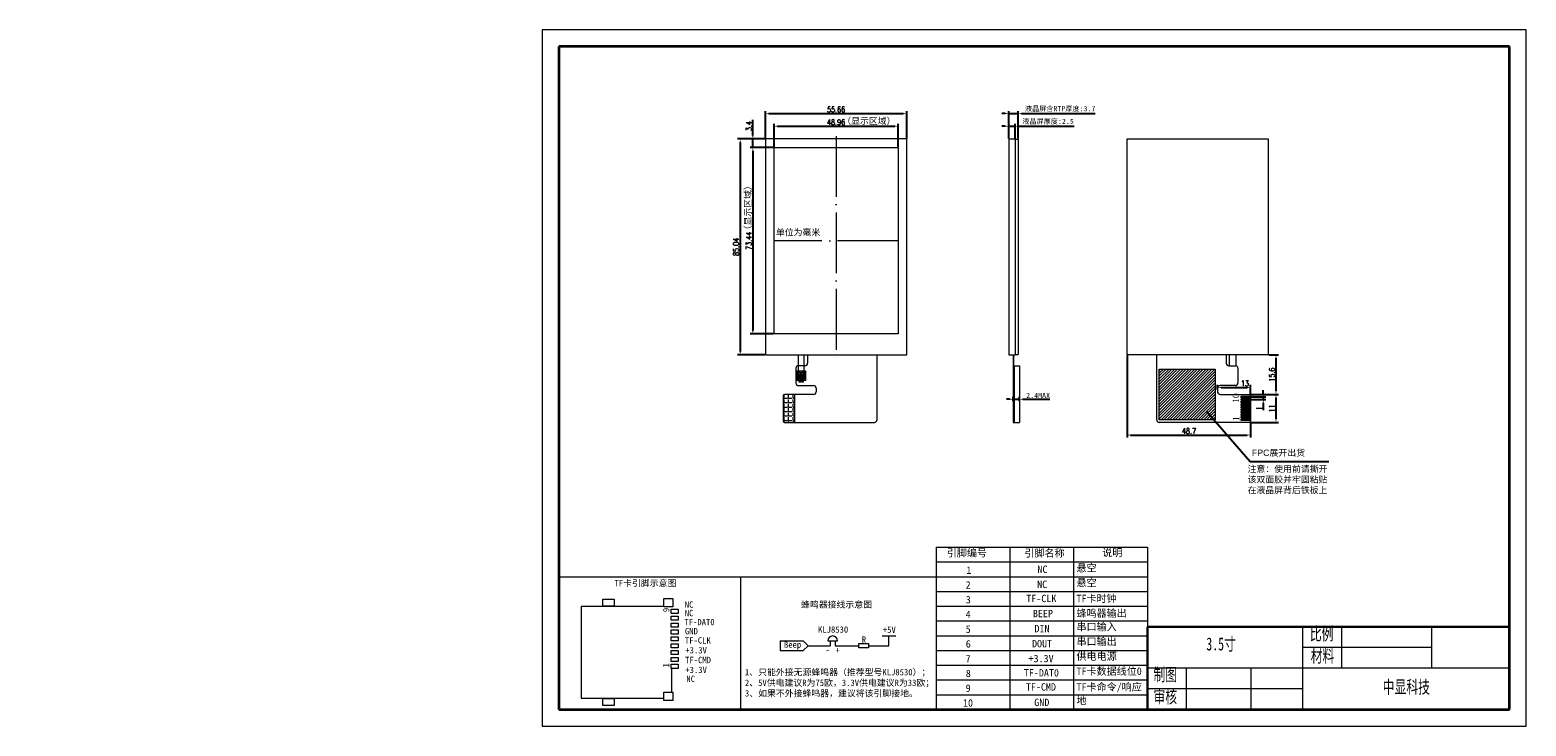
# Model space of a CAD drawing. Header units: millimetres. Extents: x -144 to 1909, y -1660 to -857.
import ezdxf

# ---------------------------------------------------------------- set-up
doc = ezdxf.new("R2010")
doc.units = ezdxf.units.MM
doc.header["$PDSIZE"] = -5
doc.linetypes.add('ACAD_ISO04W100', pattern=[30, 24, -3, 0, -3])
doc.linetypes.add('CENTER2', pattern=[28.574999, 19.049999, -3.175, 3.175, -3.175])
doc.layers.get('0').update_dxf_attribs({"lineweight": 18})
doc.layers.get('Defpoints').update_dxf_attribs({"lineweight": 18})
for name, color, linetype, lineweight in [('DIM（标注）', 3, 'Continuous', 18), ('thick', 7, 'Continuous', 30), ('thin', 7, 'Continuous', 18), ('标注', 7, 'Continuous', 13), ('粗实线层', 7, 'Continuous', 35), ('细实线层', 7, 'Continuous', 18)]:
    doc.layers.add(name, color=color, linetype=linetype, lineweight=lineweight)
doc.styles.add('ROMANS', font='romans.shx', dxfattribs={"width": 0.8, "bigfont": 'gbcbig.shx'})
doc.styles.get("Standard").update_dxf_attribs({"font": 'txt.shx', "bigfont": 'gbcbig.shx'})
doc.styles.add('TITLE', font='ARIAL.TTF')
doc.styles.add('宋体', font='SimSun.ttf')
doc.styles.add('机械字体', font='SimSun.ttf', dxfattribs={"width": 0.67})
doc.dimstyles.new('ISO-25$0', dxfattribs={"dimscale": 0.8, "dimtxt": 2.75, "dimasz": 1.7, "dimexe": 1.25, "dimexo": 0.3, "dimtad": 1, "dimzin": 0, "dimdsep": 46, "dimtxsty": 'ROMANS', "dimcen": 2, "dimdle": 3.4, "dimclrd": 256, "dimclre": 256, "dimclrt": 256, "dimadec": 0, "dimazin": 0, "dimtfac": 1, "dimtmove": 0, "dimatfit": 3, "dimfxl": 0, "dimtolj": 1, "dimtzin": 0, "dimarcsym": 0})
doc.dimstyles.new('ISO-25$7', dxfattribs={"dimscale": 0.5, "dimtxt": 2.5, "dimasz": 2, "dimexe": 1.25, "dimexo": 0.625, "dimtad": 0, "dimdsep": 46, "dimtxsty": 'TITLE', "dimcen": 2.5, "dimdle": 4, "dimclrd": 256, "dimclre": 256, "dimclrt": 256, "dimadec": 0, "dimazin": 0, "dimtfac": 1, "dimtmove": 0, "dimatfit": 0, "dimfxl": 0, "dimtolj": 1, "dimarcsym": 0})

# ---------------------------------------------------------------- blocks, each defined once
blk = doc.blocks.new('*D32')
at = {"layer": 'Defpoints', "color": 0, "lineweight": 0}
for p in [(244.44, -1423.9), (241.94, -1428.9), (244.44, -1428.9)]:
    blk.add_point(p, dxfattribs=at)
at = {"layer": '标注', "lineweight": -2}
for p, q in [((240.58, -1423.9), (239.22, -1423.9)), ((241.94, -1428.66), (241.94, -1422.9)), ((241.94, -1423.9), (244.44, -1423.9)), ((244.44, -1428.66), (244.44, -1422.9)), ((245.8, -1423.9), (267.76, -1423.9))]:
    blk.add_line(p, q, dxfattribs=at)
at = {"layer": '标注', "lineweight": 0}
for points in [[(240.58, -1423.68), (240.58, -1424.13), (241.94, -1423.9)], [(245.8, -1423.68), (245.8, -1424.13), (244.44, -1423.9)]]:
    blk.add_solid(points, dxfattribs=at)
at = {"layer": '标注', "insert": (257.46, -1422.08), "char_height": 2, "attachment_point": 5, "style": '宋体'}
blk.add_mtext('\\A1;液晶屏厚度:2.5', dxfattribs=at)
blk = doc.blocks.new('*D31')
at = {"layer": 'Defpoints', "color": 0, "lineweight": 0}
for p in [(243.74, -1532.44), (246.14, -1531.46), (246.14, -1532.48)]:
    blk.add_point(p, dxfattribs=at)
at = {"layer": '标注', "lineweight": -2}
for p, q in [((242.38, -1531.46), (241.02, -1531.46)), ((243.74, -1532.2), (243.74, -1530.46)), ((243.74, -1531.46), (246.14, -1531.46)), ((246.14, -1532.24), (246.14, -1530.46)), ((247.5, -1531.46), (258.18, -1531.46))]:
    blk.add_line(p, q, dxfattribs=at)
at = {"layer": '标注', "lineweight": 0}
for points in [[(242.38, -1531.23), (242.38, -1531.69), (243.74, -1531.46)], [(247.5, -1531.23), (247.5, -1531.69), (246.14, -1531.46)]]:
    blk.add_solid(points, dxfattribs=at)
at = {"layer": '标注', "insert": (253.52, -1529.96), "char_height": 2, "attachment_point": 5, "style": '宋体'}
blk.add_mtext('\\A1;2.4MAX', dxfattribs=at)
blk = doc.blocks.new('*D30')
at = {"layer": 'Defpoints', "color": 0, "lineweight": 0}
for p in [(245.64, -1418.9), (241.94, -1428.9), (245.64, -1429)]:
    blk.add_point(p, dxfattribs=at)
at = {"layer": '标注', "lineweight": -2}
for p, q in [((240.58, -1418.9), (239.22, -1418.9)), ((241.94, -1428.66), (241.94, -1417.9)), ((241.94, -1418.9), (245.64, -1418.9)), ((245.64, -1428.76), (245.64, -1417.9)), ((247, -1418.9), (276.08, -1418.9))]:
    blk.add_line(p, q, dxfattribs=at)
at = {"layer": '标注', "lineweight": 0}
for points in [[(240.58, -1418.68), (240.58, -1419.13), (241.94, -1418.9)], [(247, -1418.68), (247, -1419.13), (245.64, -1418.9)]]:
    blk.add_solid(points, dxfattribs=at)
at = {"layer": '标注', "insert": (262.22, -1417.08), "char_height": 2, "attachment_point": 5, "style": '宋体'}
blk.add_mtext('\\A1;液晶屏含RTP厚度:3.7', dxfattribs=at)
blk = doc.blocks.new('*X19')
at = {"layer": '粗实线层'}
for p, q in [((-287, 200), (-287, -200)), ((287, 200), (-287, 200)), ((287, -200), (287, 200)), ((-287, -200), (287, -200))]:
    blk.add_line(p, q, dxfattribs=at)
at = {"layer": '细实线层'}
for p, q in [((297, 210), (-297, 210)), ((-297, 210), (-297, -210)), ((297, -210), (297, 210)), ((-297, -210), (297, -210))]:
    blk.add_line(p, q, dxfattribs=at)
blk = doc.blocks.new('TF')
at = {"lineweight": 0}
for p, q in [((-4.774, 14.5), (-0.976, 14.5)), ((-14.7, 13.274), (-14.7, 0)), ((0, 0), (0, 13.25)), ((-14.7, 0), (0, 0))]:
    blk.add_line(p, q, dxfattribs=at)
for points in [[(-15.976, 14.726), (-14.624, 14.726), (-14.624, 13.274), (-15.976, 13.274)], [(-14.226, 15.576), (-13.574, 15.576), (-13.574, 14.424), (-14.226, 14.424)], [(-13.126, 15.576), (-12.474, 15.576), (-12.474, 14.424), (-13.126, 14.424)], [(-12.026, 15.576), (-11.374, 15.576), (-11.374, 14.424), (-12.026, 14.424)], [(-10.926, 15.576), (-10.274, 15.576), (-10.274, 14.424), (-10.926, 14.424)], [(-9.826, 15.576), (-9.174, 15.576), (-9.174, 14.424), (-9.826, 14.424)], [(-8.726, 15.576), (-8.074, 15.576), (-8.074, 14.424), (-8.726, 14.424)], [(-7.626, 15.576), (-6.974, 15.576), (-6.974, 14.424), (-7.626, 14.424)], [(-6.526, 15.576), (-5.874, 15.576), (-5.874, 14.424), (-6.526, 14.424)], [(-5.426, 15.576), (-4.774, 15.576), (-4.774, 14.424), (-5.426, 14.424)], [(-0.976, 14.726), (0.376, 14.726), (0.376, 13.274), (-0.976, 13.274)], [(-15.8715, 5.289), (-14.7285, 5.289), (-14.7285, 3.511), (-15.8715, 3.511)], [(0.0285, 5.289), (1.1715, 5.289), (1.1715, 3.511), (0.0285, 3.511)]]:
    blk.add_lwpolyline(points, close=True, dxfattribs=at)
blk = doc.blocks.new('*D49')
at = {"layer": 'Defpoints', "color": 0, "lineweight": 0}
for p in [(198.37, -1423.9), (149.41, -1432.3), (198.37, -1432.3)]:
    blk.add_point(p, dxfattribs=at)
at = {"layer": '标注', "lineweight": -2}
for p, q in [((149.41, -1432.06), (149.41, -1422.9)), ((150.77, -1423.9), (197.01, -1423.9)), ((198.37, -1432.06), (198.37, -1422.9))]:
    blk.add_line(p, q, dxfattribs=at)
at = {"layer": '标注', "lineweight": 0}
for points in [[(150.77, -1423.68), (150.77, -1424.13), (149.41, -1423.9)], [(197.01, -1423.68), (197.01, -1424.13), (198.37, -1423.9)]]:
    blk.add_solid(points, dxfattribs=at)
at = {"layer": '标注', "lineweight": 0, "insert": (173.89, -1422.3), "char_height": 2.2, "attachment_point": 5, "style": 'ROMANS'}
blk.add_mtext('\\A1;48.96', dxfattribs=at)
blk = doc.blocks.new('*D50')
at = {"layer": 'Defpoints', "color": 0, "lineweight": 0}
for p in [(201.72, -1418.9), (146.06, -1428.9), (201.72, -1428.9)]:
    blk.add_point(p, dxfattribs=at)
at = {"layer": '标注', "lineweight": -2}
for p, q in [((146.06, -1428.66), (146.06, -1417.9)), ((147.42, -1418.9), (200.36, -1418.9)), ((201.72, -1428.66), (201.72, -1417.9))]:
    blk.add_line(p, q, dxfattribs=at)
at = {"layer": '标注', "lineweight": 0}
for points in [[(147.42, -1418.68), (147.42, -1419.13), (146.06, -1418.9)], [(200.36, -1418.68), (200.36, -1419.13), (201.72, -1418.9)]]:
    blk.add_solid(points, dxfattribs=at)
at = {"layer": '标注', "lineweight": 0, "insert": (173.89, -1417.3), "char_height": 2.2, "attachment_point": 5, "style": 'ROMANS'}
blk.add_mtext('\\A1;55.66', dxfattribs=at)
blk = doc.blocks.new('*D51')
at = {"layer": 'Defpoints', "color": 0, "lineweight": 0}
for p in [(149.41, -1432.3), (141.06, -1505.74), (149.41, -1505.74)]:
    blk.add_point(p, dxfattribs=at)
at = {"layer": '标注', "lineweight": -2}
for p, q in [((149.17, -1432.3), (140.06, -1432.3)), ((141.06, -1433.66), (141.06, -1504.38)), ((149.17, -1505.74), (140.06, -1505.74))]:
    blk.add_line(p, q, dxfattribs=at)
at = {"layer": '标注', "lineweight": 0}
for points in [[(140.83, -1433.66), (141.29, -1433.66), (141.06, -1432.3)], [(140.83, -1504.38), (141.29, -1504.38), (141.06, -1505.74)]]:
    blk.add_solid(points, dxfattribs=at)
at = {"layer": '标注', "lineweight": 0, "insert": (139.46, -1469.02), "char_height": 2.2, "attachment_point": 5, "rotation": 90, "style": 'ROMANS'}
blk.add_mtext('\\A1;73.44', dxfattribs=at)
blk = doc.blocks.new('*D52')
at = {"layer": 'Defpoints', "color": 0, "lineweight": 0}
for p in [(146.06, -1428.9), (136.06, -1513.94), (146.06, -1513.94)]:
    blk.add_point(p, dxfattribs=at)
at = {"layer": '标注', "lineweight": -2}
for p, q in [((145.82, -1428.9), (135.06, -1428.9)), ((136.06, -1430.26), (136.06, -1512.58)), ((145.82, -1513.94), (135.06, -1513.94))]:
    blk.add_line(p, q, dxfattribs=at)
at = {"layer": '标注', "lineweight": 0}
for points in [[(135.83, -1430.26), (136.29, -1430.26), (136.06, -1428.9)], [(135.83, -1512.58), (136.29, -1512.58), (136.06, -1513.94)]]:
    blk.add_solid(points, dxfattribs=at)
at = {"layer": '标注', "lineweight": 0, "insert": (134.46, -1471.42), "char_height": 2.2, "attachment_point": 5, "rotation": 90, "style": 'ROMANS'}
blk.add_mtext('\\A1;85.04', dxfattribs=at)
blk = doc.blocks.new('*D53')
at = {"layer": 'Defpoints', "color": 0, "lineweight": 0}
for p in [(141.06, -1428.9), (142.38, -1432.3), (142.79, -1428.9)]:
    blk.add_point(p, dxfattribs=at)
at = {"layer": '标注', "lineweight": -2}
for p, q in [((141.06, -1427.54), (141.06, -1421.41)), ((142.55, -1428.9), (140.06, -1428.9)), ((142.14, -1432.3), (140.06, -1432.3)), ((141.06, -1432.3), (141.06, -1428.9)), ((141.06, -1433.66), (141.06, -1435.02))]:
    blk.add_line(p, q, dxfattribs=at)
at = {"layer": '标注', "lineweight": 0}
for points in [[(140.83, -1427.54), (141.29, -1427.54), (141.06, -1428.9)], [(140.83, -1433.66), (141.29, -1433.66), (141.06, -1432.3)]]:
    blk.add_solid(points, dxfattribs=at)
at = {"layer": '标注', "lineweight": 0, "insert": (139.46, -1423.8), "char_height": 2.2, "attachment_point": 5, "rotation": 90, "style": 'ROMANS'}
blk.add_mtext('\\A1;3.4', dxfattribs=at)
blk = doc.blocks.new('*D54')
at = {"layer": 'Defpoints', "color": 0, "lineweight": 0}
for p in [(337.11, -1530.56), (337.11, -1531.56), (342.31, -1531.56)]:
    blk.add_point(p, dxfattribs=at)
at = {"layer": '标注', "lineweight": -2}
for p, q in [((337.35, -1530.56), (343.31, -1530.56)), ((337.35, -1531.56), (343.31, -1531.56)), ((342.31, -1529.2), (342.31, -1527.84)), ((342.31, -1530.56), (342.31, -1531.56)), ((342.31, -1532.92), (342.31, -1535.7))]:
    blk.add_line(p, q, dxfattribs=at)
at = {"layer": '标注', "lineweight": 0}
for points in [[(342.09, -1529.2), (342.54, -1529.2), (342.31, -1530.56)], [(342.09, -1532.92), (342.54, -1532.92), (342.31, -1531.56)]]:
    blk.add_solid(points, dxfattribs=at)
at = {"layer": '标注', "lineweight": 0, "insert": (340.71, -1534.99), "char_height": 2.2, "attachment_point": 5, "rotation": 90, "style": 'ROMANS'}
blk.add_mtext('\\A1;1', dxfattribs=at)
blk = doc.blocks.new('*D55')
at = {"layer": 'Defpoints', "color": 0, "lineweight": 0}
for p in [(336.81, -1529.56), (336.81, -1540.56), (347.31, -1540.56)]:
    blk.add_point(p, dxfattribs=at)
at = {"layer": '标注', "lineweight": -2}
for p, q in [((337.05, -1529.56), (348.31, -1529.56)), ((347.31, -1530.92), (347.31, -1539.2)), ((337.05, -1540.56), (348.31, -1540.56))]:
    blk.add_line(p, q, dxfattribs=at)
at = {"layer": '标注', "lineweight": 0}
for points in [[(347.09, -1530.92), (347.54, -1530.92), (347.31, -1529.56)], [(347.09, -1539.2), (347.54, -1539.2), (347.31, -1540.56)]]:
    blk.add_solid(points, dxfattribs=at)
at = {"layer": '标注', "lineweight": 0, "insert": (345.71, -1535.06), "char_height": 2.2, "attachment_point": 5, "rotation": 90, "style": 'ROMANS'}
blk.add_mtext('\\A1;11', dxfattribs=at)
blk = doc.blocks.new('*D56')
at = {"layer": 'Defpoints', "color": 0, "lineweight": 0}
for p in [(344.28, -1513.94), (336.81, -1529.56), (347.31, -1529.56)]:
    blk.add_point(p, dxfattribs=at)
at = {"layer": '标注', "lineweight": -2}
for p, q in [((344.52, -1513.94), (348.31, -1513.94)), ((347.31, -1515.3), (347.31, -1528.2)), ((337.05, -1529.56), (348.31, -1529.56))]:
    blk.add_line(p, q, dxfattribs=at)
at = {"layer": '标注', "lineweight": 0}
for points in [[(347.09, -1515.3), (347.54, -1515.3), (347.31, -1513.94)], [(347.09, -1528.2), (347.54, -1528.2), (347.31, -1529.56)]]:
    blk.add_solid(points, dxfattribs=at)
at = {"layer": '标注', "lineweight": 0, "insert": (345.71, -1521.75), "char_height": 2.2, "attachment_point": 5, "rotation": 90, "style": 'ROMANS'}
blk.add_mtext('\\A1;15.6', dxfattribs=at)
blk = doc.blocks.new('*D57')
at = {"layer": 'Defpoints', "color": 0, "lineweight": 0}
for p in [(288.62, -1513.94), (337.31, -1540.06), (337.31, -1545.56)]:
    blk.add_point(p, dxfattribs=at)
at = {"layer": '标注', "lineweight": -2}
for p, q in [((288.62, -1514.18), (288.62, -1546.56)), ((337.31, -1540.3), (337.31, -1546.56)), ((289.98, -1545.56), (335.95, -1545.56))]:
    blk.add_line(p, q, dxfattribs=at)
at = {"layer": '标注', "lineweight": 0}
for points in [[(289.98, -1545.33), (289.98, -1545.78), (288.62, -1545.56)], [(335.95, -1545.33), (335.95, -1545.78), (337.31, -1545.56)]]:
    blk.add_solid(points, dxfattribs=at)
at = {"layer": '标注', "lineweight": 0, "insert": (312.97, -1543.96), "char_height": 2.2, "attachment_point": 5, "style": 'ROMANS'}
blk.add_mtext('\\A1;48.7', dxfattribs=at)
blk = doc.blocks.new('*D58')
at = {"layer": 'Defpoints', "color": 0, "lineweight": 0}
for p in [(337.31, -1526.83), (324.31, -1527.81), (337.31, -1530.06)]:
    blk.add_point(p, dxfattribs=at)
at = {"layer": '标注', "lineweight": -2}
for p, q in [((324.31, -1527.57), (324.31, -1525.83)), ((325.67, -1526.83), (335.95, -1526.83)), ((337.31, -1529.82), (337.31, -1525.83))]:
    blk.add_line(p, q, dxfattribs=at)
at = {"layer": '标注', "lineweight": 0}
for points in [[(325.67, -1526.6), (325.67, -1527.06), (324.31, -1526.83)], [(335.95, -1526.6), (335.95, -1527.06), (337.31, -1526.83)]]:
    blk.add_solid(points, dxfattribs=at)
at = {"layer": '标注', "lineweight": 0, "insert": (335.05, -1525.23), "char_height": 2.2, "attachment_point": 5, "style": 'ROMANS'}
blk.add_mtext('\\A1;13', dxfattribs=at)

msp = doc.modelspace()

# ---------------------------------------------------------------- hatches: boundary and pattern name
at = {"lineweight": 0}
h = msp.add_hatch(dxfattribs=at)
h.set_pattern_fill('ANSI37', color=256, scale=0.25, style=0)
h.set_pattern_definition([(45, (-425.3301, -16.5036), (-0.561266, 0.561266), []), (135, (-425.3301, -16.5036), (-0.561266, -0.561266), [])])
h.paths.add_polyline_path([(158.4, -1520.229), (161.8, -1520.229), (161.8, -1524.031), (158.4, -1524.031)])
h = msp.add_hatch(dxfattribs=at)
h.set_pattern_fill('ANSI31', color=256, scale=0.25, style=0)
h.set_pattern_definition([(45, (-79.5466, -8.3202), (-0.561266, 0.561266), [])])
h.paths.add_polyline_path([(301.312, -1519.558), (323.312, -1519.558), (323.312, -1539.558), (301.312, -1539.558)])
h = msp.add_hatch(dxfattribs=at)
h.set_pattern_fill('ANGLE', color=256, scale=0.25, style=0)
h.set_pattern_definition([(0, (-139.9514, -8.3202), (0, 1.74625), [1.27, -0.47625]), (90, (-139.9514, -8.3202), (-1.74625, 1e-16), [1.27, -0.47625])])
h.paths.add_polyline_path([(153.03, -1540.058, 0.4142136), (153.53, -1540.558), (157.53, -1540.558), (157.53, -1529.558), (153.53, -1529.558, 0.4142136), (153.03, -1530.058)])
at = {"linetype": 'Continuous', "lineweight": 0}
h = msp.add_hatch(dxfattribs=at)
h.set_pattern_fill('ANGLE', color=256, scale=4.279916, style=0)
h.set_pattern_definition([(0, (0, 0), (0, 29.8952), [21.742, -8.15324]), (90, (0, 0), (-29.8952, 2e-15), [21.742, -8.15324])])
edge = h.paths.add_edge_path(flags=0)
edge.add_line((-143.959, -1548.549), (-134.543, -1548.549))
edge.add_line((-134.543, -1548.549), (-134.543, -1553.257))
edge.add_arc((-134.971, -1553.257), 0.428, 270, 360, ccw=False)
edge.add_line((-134.971, -1553.685), (-143.531, -1553.685))
edge.add_arc((-143.531, -1553.257), 0.428, 180, 270, ccw=False)
edge.add_line((-143.959, -1553.257), (-143.959, -1548.549))

# ---------------------------------------------------------------- linework, layer by layer
at = {"linetype": 'ACAD_ISO04W100', "lineweight": 0}
for p, q in [((173.891, -1427.747), (173.891, -1515.413)), ((198.371, -1469.022), (149.411, -1469.022))]:
    msp.add_line(p, q, dxfattribs=at)
at = {"lineweight": 0}
for p, q in [((241.936, -1428.902), (244.436, -1428.902)), ((241.936, -1428.902), (241.936, -1513.942)), ((244.436, -1428.902), (244.436, -1513.942)), ((244.436, -1429.002), (245.636, -1429.002)), ((245.636, -1429.002), (245.636, -1513.842)), ((158.9, -1513.942), (158.9, -1523.531)), ((161.3, -1523.531), (161.3, -1513.942)), ((162.63, -1513.942), (162.63, -1517.258)), ((190.03, -1539.558), (190.03, -1513.942)), ((241.936, -1513.942), (244.436, -1513.942)), ((243.736, -1513.942), (243.736, -1540.558)), ((243.836, -1513.942), (243.836, -1518.258)), ((244.436, -1513.842), (245.636, -1513.842)), ((300.312, -1539.558), (300.312, -1513.942)), ((327.712, -1513.942), (327.712, -1517.258)), ((329.042, -1518.258), (329.042, -1513.942)), ((331.442, -1513.942), (331.442, -1518.266)), ((158.03, -1519.258), (158.03, -1525.058)), ((158.9, -1521.831), (158.9, -1523.531)), ((161.63, -1518.258), (159.03, -1518.258)), ((159.4, -1521.831), (159.8, -1521.831)), ((159.4, -1521.831), (159.4, -1522.781)), ((159.8, -1521.831), (159.69, -1521.831)), ((159.8, -1522.781), (159.8, -1521.831)), ((160.4, -1521.831), (160.4, -1522.181)), ((160.8, -1521.831), (160.4, -1521.831)), ((160.8, -1522.181), (160.8, -1521.831)), ((243.836, -1518.258), (246.136, -1518.258)), ((244.136, -1518.258), (244.136, -1540.558)), ((246.136, -1518.258), (246.136, -1540.558)), ((328.712, -1518.258), (331.312, -1518.258)), ((332.312, -1519.258), (332.312, -1525.058)), ((158.9, -1523.531), (159.475, -1523.531)), ((159.03, -1526.058), (165.03, -1526.058)), ((159.4, -1523.081), (159.4, -1523.381)), ((159.725, -1523.531), (160.475, -1523.531)), ((159.8, -1523.381), (159.8, -1523.081)), ((160.4, -1522.481), (160.4, -1523.381)), ((160.725, -1523.531), (161.3, -1523.531)), ((160.8, -1523.381), (160.8, -1522.481)), ((166.03, -1527.058), (166.03, -1528.558)), ((324.312, -1527.058), (324.312, -1528.558)), ((331.312, -1526.058), (325.312, -1526.058)), ((153.03, -1530.058), (153.03, -1540.058)), ((165.03, -1529.558), (153.53, -1529.558)), ((157.53, -1529.558), (157.53, -1540.558)), ((325.312, -1529.558), (336.812, -1529.558)), ((337.312, -1530.058), (337.312, -1540.058)), ((153.53, -1540.558), (189.03, -1540.558)), ((243.736, -1540.558), (246.136, -1540.558)), ((336.812, -1540.558), (301.312, -1540.558)), ((151.828, -1626.64), (151.828, -1630.5)), ((151.828, -1626.64), (160.86, -1626.64)), ((160.86, -1626.64), (162.916, -1628.57)), ((170.583, -1626.657), (174.435, -1626.657)), ((171.559, -1626.657), (171.559, -1628.57)), ((173.459, -1626.657), (173.459, -1628.57)), ((191.982, -1624.731), (197.426, -1624.731)), ((194.704, -1628.57), (194.704, -1624.731)), ((151.828, -1630.5), (160.86, -1630.5)), ((162.916, -1628.57), (160.86, -1630.5)), ((162.916, -1628.57), (171.559, -1628.57)), ((173.459, -1628.57), (182.853, -1628.57)), ((186.706, -1628.57), (194.704, -1628.57))]:
    msp.add_line(p, q, dxfattribs=at)
for p, q in [((213.33, -1589.772), (213.33, -1653.692)), ((213.33, -1589.772), (296.657, -1589.772)), ((242.385, -1589.772), (242.385, -1653.692)), ((267.492, -1589.772), (267.492, -1653.692)), ((296.657, -1589.772), (296.657, -1653.692)), ((213.33, -1595.583), (296.657, -1595.583)), ((213.33, -1601.394), (296.657, -1601.394)), ((213.33, -1607.205), (296.657, -1607.205)), ((213.33, -1613.016), (296.657, -1613.016)), ((213.33, -1618.827), (296.657, -1618.827)), ((213.33, -1618.827), (296.657, -1618.827)), ((213.33, -1624.638), (296.657, -1624.638)), ((213.33, -1630.449), (296.657, -1630.449)), ((213.33, -1636.26), (296.657, -1636.26)), ((213.33, -1642.07), (296.657, -1642.07)), ((213.33, -1647.881), (296.657, -1647.881)), ((131.563, -1653.692), (296.657, -1653.692))]:
    msp.add_line(p, q)
for points in [[(146.061, -1513.942), (201.721, -1513.942), (201.721, -1428.902), (146.061, -1428.902)], [(149.411, -1432.302), (198.371, -1432.302), (198.371, -1505.742), (149.411, -1505.742)], [(344.281, -1513.942), (288.621, -1513.942), (288.621, -1428.902), (344.281, -1428.902)], [(158.4, -1520.229), (161.8, -1520.229), (161.8, -1524.031), (158.4, -1524.031)], [(159.35, -1520.758), (159.85, -1520.758), (159.85, -1524.758), (159.35, -1524.758)], [(160.35, -1520.758), (160.85, -1520.758), (160.85, -1524.758), (160.35, -1524.758)], [(301.312, -1519.558), (323.312, -1519.558), (323.312, -1539.558), (301.312, -1539.558)], [(333.612, -1530.258), (337.112, -1530.258), (337.112, -1530.858), (333.612, -1530.858)], [(333.612, -1531.258), (337.112, -1531.258), (337.112, -1531.858), (333.612, -1531.858)], [(333.612, -1532.258), (337.112, -1532.258), (337.112, -1532.858), (333.612, -1532.858)], [(333.612, -1533.258), (337.112, -1533.258), (337.112, -1533.858), (333.612, -1533.858)], [(333.612, -1534.258), (337.112, -1534.258), (337.112, -1534.858), (333.612, -1534.858)], [(333.612, -1535.258), (337.112, -1535.258), (337.112, -1535.858), (333.612, -1535.858)], [(333.612, -1536.258), (337.112, -1536.258), (337.112, -1536.858), (333.612, -1536.858)], [(333.612, -1537.258), (337.112, -1537.258), (337.112, -1537.858), (333.612, -1537.858)], [(333.612, -1538.258), (337.112, -1538.258), (337.112, -1538.858), (333.612, -1538.858)], [(333.612, -1539.258), (337.112, -1539.258), (337.112, -1539.858), (333.612, -1539.858)], [(182.853, -1627.757), (186.706, -1627.757), (186.706, -1629.383), (182.853, -1629.383)]]:
    msp.add_lwpolyline(points, close=True, dxfattribs=at)
for centre in [(159.6, -1522.931), (160.6, -1522.331)]:
    msp.add_circle(centre, 0.125, dxfattribs=at)
for centre, radius, start, end in [((159.03, -1519.258), 1, 90, 180), ((161.63, -1517.258), 1, 270, 0), ((328.712, -1517.258), 1, 180, 270), ((331.312, -1519.258), 1, 360, 90), ((159.03, -1525.058), 1, 180, 270), ((159.6, -1522.931), 0.25, 143.130102, 216.869898), ((159.6, -1523.531), 0.25, 143.130102, 180), ((159.6, -1523.531), 0.125, 0, 180), ((159.6, -1522.931), 0.25, 323.130102, 36.869898), ((159.6, -1523.531), 0.25, 0, 36.869898), ((160.6, -1522.331), 0.25, 143.130102, 216.869898), ((160.6, -1523.531), 0.25, 143.130102, 180), ((160.6, -1523.531), 0.125, 0, 180), ((160.6, -1522.331), 0.25, 323.130102, 36.869898), ((160.6, -1523.531), 0.25, 0, 36.869898), ((165.03, -1527.058), 1, 360, 90), ((325.312, -1527.058), 1, 90, 180), ((331.312, -1525.058), 1, 270, 0), ((153.53, -1530.058), 0.5, 90, 180), ((165.03, -1528.558), 1, 270, 0), ((325.312, -1528.558), 1, 180, 270), ((336.812, -1530.058), 0.5, 360, 90), ((153.53, -1540.058), 0.5, 180, 270), ((189.03, -1539.558), 1, 270, 0), ((301.312, -1539.558), 1, 180, 270), ((336.812, -1540.058), 0.5, 270, 0), ((172.509, -1626.657), 1.926, 0, 180)]:
    msp.add_arc(centre, radius, start, end, dxfattribs=at)
at = {"layer": 'thick'}
for p, q in [((296.657, -1621.071), (296.657, -1653.692)), ((296.657, -1621.071), (296.657, -1653.692)), ((439.375, -1621.071), (296.657, -1621.071)), ((439.375, -1653.692), (439.375, -1621.071)), ((296.657, -1653.692), (439.375, -1653.692))]:
    msp.add_line(p, q, dxfattribs=at)
at = {"layer": 'thin'}
for p, q in [((357.822, -1621.071), (357.822, -1653.692)), ((373.113, -1621.071), (373.113, -1637.382)), ((408.793, -1637.382), (408.793, -1621.071)), ((408.793, -1629.226), (357.822, -1629.226)), ((439.375, -1637.382), (296.657, -1637.382)), ((311.949, -1637.382), (311.949, -1653.692)), ((337.434, -1637.382), (337.434, -1653.692)), ((357.822, -1645.537), (296.657, -1645.537))]:
    msp.add_line(p, q, dxfattribs=at)
at = {"layer": '标注', "lineweight": 0}
for p, q in [((64.536, -1601.394), (213.33, -1601.394)), ((136.127, -1601.394), (136.127, -1653.692))]:
    msp.add_line(p, q, dxfattribs=at)

# ---------------------------------------------------------------- block references
at = {"lineweight": 0, "xscale": 2.461593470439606, "yscale": 2.461593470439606, "zscale": 2.461593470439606, "rotation": 270}
msp.add_blockref('TF', (73.313, -1649.244), dxfattribs=at)
at = {"layer": '粗实线层', "lineweight": 0, "xscale": 0.6530298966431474, "yscale": 0.6530298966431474, "zscale": 0.6530298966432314}
msp.add_blockref('*X19', (251.956, -1523.086), dxfattribs=at)

# ---------------------------------------------------------------- texts
at = {"color": 1, "lineweight": 0, "insert": (176.297, -1420.566), "char_height": 2.5, "width": 22.80135, "attachment_point": 1}
msp.add_mtext('{\\fSimSun|b0|i0|c134|p49;（显示区域）}', dxfattribs=at)
at = {"color": 1, "lineweight": 0, "insert": (137.844, -1466.524), "char_height": 2.5, "width": 22.80135, "attachment_point": 1, "rotation": 90}
msp.add_mtext('{\\fSimSun|b0|i0|c134|p49;（显示区域）}', dxfattribs=at)
at = {"lineweight": 0, "attachment_point": 1}
for s, insert, char_height, width in [('{\\fSimSun|b0|i0|c134|p49;单位为毫米}', (150.143, -1464.459), 2.5, 23.85602), ('{\\fSimSun|b0|i0|c134|p49;引脚编号}', (217.517, -1590.55), 2.90547, 25.53378), ('{\\fSimSun|b0|i0|c134|p49;引脚名称}', (248.131, -1590.634), 2.90547, 25.53378), ('{\\fSimSun|b0|i0|c134|p49;说明}', (278.828, -1590.464), 2.90547, 10.65566), ('{\\fSimSun|b0|i0|c134|p2;1}', (225.23, -1597.352), 2.90547, 3.67613), ('{\\fSimSun|b0|i0|c134|p2;NC}', (253.256, -1597.007), 2.90547, 25.53378), ('{\\fSimSun|b0|i0|c134|p2;悬空}', (268.648, -1596.478), 2.90547, 36.77725), ('{\\fSimSun|b0|i0|c134|p2;TF卡引脚示意图}', (86.486, -1602.67), 2.5, 29.78651), ('{\\fSimSun|b0|i0|c134|p2;2}', (224.951, -1603.163), 2.90547, 3.67613), ('{\\fSimSun|b0|i0|c134|p2;NC}', (253.15, -1602.925), 2.90547, 25.53378), ('{\\fSimSun|b0|i0|c134|p2;悬空}', (268.648, -1602.289), 2.90547, 36.77725), ('{\\fSimSun|b0|i0|c134|p2;3}', (225.003, -1608.973), 2.90547, 3.67613), ('{\\fSimSun|b0|i0|c134|p2;TF-CLK}', (248.85, -1608.49), 2.90547, 25.53378), ('{\\fSimSun|b0|i0|c134|p2;TF\\fSimSun|b0|i0|c134|p49;卡时钟}', (268.648, -1608.511), 2.90547, 35.16192), ('{\\fSimSun|b0|i0|c134|p2;NC}', (114.208, -1611.113), 2.5, 25.53378), ('{\\fSimSun|b0|i0|c134|p2;NC}', (114.208, -1614.444), 2.5, 25.53378), ('{\\fSimSun|b0|i0|c134|p49;蜂鸣器接线示意图}', (160.047, -1611.086), 2.5, 29.78651), ('{\\fSimSun|b0|i0|c134|p2;4}', (224.951, -1614.784), 2.90547, 3.67613), ('{\\fSimSun|b0|i0|c134|p2;BEEP}', (251.481, -1614.44), 2.90547, 25.53378), ('{\\fSimSun|b0|i0|c134|p49;蜂鸣器输出}', (268.648, -1614.306), 2.90547, 35.28526), ('{\\fSimSun|b0|i0|c134|p2;TF-DAT0}', (114.082, -1617.984), 2.5, 25.53378), ('{\\fSimSun|b0|i0|c134|p2;GND}', (114.284, -1621.593), 2.5, 25.53378), ('{\\fSimSun|b0|i0|c0|p2;KLJ8530}', (166.762, -1620.938), 2.5, 16.12259), ('{\\fSimSun|b0|i0|c134|p2;+5V}', (192.316, -1621.031), 2.5, 24.79402), ('{\\fSimSun|b0|i0|c134|p2;5}', (224.951, -1620.595), 2.90547, 3.67613), ('{\\fSimSun|b0|i0|c134|p2;DIN}', (252.099, -1620.384), 2.90547, 25.53378), ('{\\fSimSun|b0|i0|c134|p49;串口输入}', (268.648, -1619.656), 2.90547, 51.03439), ('{\\fSimSun|b0|i0|c134|p2;TF-CLK}', (114.267, -1625.201), 2.5, 25.53378), ('{\\fSimSun|b0|i0|c134|p2;Beep}', (153.32, -1626.899), 2.5, 9.89669), ('{\\fSimSun|b0|i0|c134|p2;R}', (184.021, -1624.905), 2.5, 4.49307), ('{\\fSimSun|b0|i0|c134|p2;6}', (225.003, -1626.406), 2.90547, 3.67613), ('{\\fSimSun|b0|i0|c134|p2;DOUT}', (251.119, -1626.316), 2.90547, 25.53378), ('{\\fSimSun|b0|i0|c134|p49;串口输出}', (268.648, -1625.478), 2.90547, 35.30045), ('{\\fSimSun|b0|i0|c134|p2;TF-CMD}', (114.337, -1632.945), 2.5, 25.53378), ('{\\fSimSun|b0|i0|c134|p2;+3.3V}', (114.432, -1629.102), 2.5, 25.53378), ('{\\fSimSun|b0|i0|c0|p2;-}', (169.679, -1629.004), 2.5, 4.49307), ('{\\fSimSun|b0|i0|c0|p2;+}', (173.703, -1629.077), 2.5, 4.49307), ('{\\fSimSun|b0|i0|c134|p2;7}', (224.951, -1632.217), 2.90547, 3.67613), ('{\\fSimSun|b0|i0|c134|p2;+3.3V}', (249.757, -1632.16), 2.90547, 25.53378), ('{\\fSimSun|b0|i0|c134|p49;供电电源}', (268.648, -1631.289), 2.90547, 35.30045), ('{\\fSimSun|b0|i0|c134|p2;+3.3V}', (114.432, -1636.843), 2.5, 25.53378), ('{\\fSimSun|b0|i0|c134|p2;1、只能外接无源蜂鸣器（推荐型号KLJ8530）；\\P2、5V供电建议R为75欧，3.3V供电建议R为33欧；\\P3、如果不外接蜂鸣器，建议将该引脚接地。}', (137.928, -1637.748), 2.5, 94.15476), ('{\\fSimSun|b0|i0|c134|p2;8}', (225.003, -1638.028), 2.90547, 3.67613), ('{\\fSimSun|b0|i0|c134|p2;TF-DAT0}', (247.902, -1637.79), 2.90547, 25.53378), ('{\\fSimSun|b0|i0|c134|p2;TF卡数据线位0}', (268.648, -1637.155), 2.90547, 36.77725), ('{\\fSimSun|b0|i0|c134|p2;NC}', (114.841, -1640.348), 2.5, 25.53378), ('{\\fSimSun|b0|i0|c134|p2;9}', (224.951, -1643.839), 2.90547, 3.67613), ('{\\fSimSun|b0|i0|c134|p2;TF-CMD}', (248.698, -1643.355), 2.90547, 25.53378), ('{\\fSimSun|b0|i0|c134|p2;TF卡命令/响应}', (268.648, -1643.377), 2.90547, 35.16192), ('{\\fSimSun|b0|i0|c134|p2;10}', (223.907, -1649.65), 2.90547, 21.30675), ('{\\fSimSun|b0|i0|c134|p2;GND}', (252.013, -1649.438), 2.90547, 25.53378), ('{\\fSimSun|b0|i0|c134|p49;地}', (268.648, -1648.71), 2.90547, 51.03439)]:
    msp.add_mtext(s, dxfattribs=dict(at, insert=insert, char_height=char_height, width=width))
at = {"lineweight": 0, "insert": (330.242, -1532.898), "char_height": 2.5, "width": 3.13099, "attachment_point": 1, "rotation": 90}
msp.add_mtext('{\\ftimes new roman|b0|i0|c0|p2;10}', dxfattribs=at)
at = {"color": 7, "char_height": 2.5, "width": 0.96246, "attachment_point": 1, "rotation": 90}
for s, insert in [('{\\ftimes new roman|b0|i0|c0|p2;1}', (330.297, -1540.062)), ('{\\fSimSun|b0|i0|c134|p2;9}', (105.628, -1615.346)), ('{\\fSimSun|b0|i0|c134|p2;1}', (105.628, -1637.153))]:
    msp.add_mtext(s, dxfattribs=dict(at, insert=insert))
at = {"color": 7, "linetype": 'CENTER2', "insert": (336.1, -1557.67), "char_height": 2.5, "width": 34.76935, "attachment_point": 1, "style": '宋体'}
msp.add_mtext('{\\fSimSun|b1|i0|c134|p2;\\C0;注意：使用前请撕开该双面胶并\\C7;牢固粘贴在液晶屏背后铁板上}', dxfattribs=at)
at = {"layer": 'DIM（标注）', "color": 7, "linetype": 'CENTER2', "insert": (337.762, -1551.31), "char_height": 2.5, "width": 29.54665, "attachment_point": 1, "style": '宋体'}
msp.add_mtext('{\\fArial|b0|i0|c0|p32;\\C0;FPC\\fSimSun|b0|i0|c134|p2;展开出货}', dxfattribs=at)
at = {"layer": 'thick', "char_height": 5.0971, "attachment_point": 1, "style": '机械字体'}
for s, insert, width in [('比例', (360.659, -1621.31), 12.94837), ('3.5寸', (319.852, -1625.31), 33.74653), ('材料', (360.994, -1630.015), 12.94837), ('制图', (299, -1637.382), 12.94837), ('审核', (299, -1646.087), 12.94837), ('中显科技', (389.395, -1642.279), 61.40127)]:
    msp.add_mtext(s, dxfattribs=dict(at, insert=insert, width=width))

# ---------------------------------------------------------------- dimensions: what is measured, and where the dimension line sits
at = {"layer": '标注', "lineweight": 0}
for base, p1, p2, text, picture, middle in [((141.061, -1428.902), (142.383, -1432.302), (142.79, -1428.902), '3.4', '*D53', (139.461, -1423.796)), ((347.312, -1529.558), (344.281, -1513.942), (336.812, -1529.558), '15.6', '*D56', (345.712, -1521.75)), ((347.312, -1540.558), (336.812, -1529.558), (336.812, -1540.558), '11', '*D55', (345.712, -1535.058)), ((342.312, -1531.558), (337.112, -1530.558), (337.112, -1531.558), '1', '*D54', (340.712, -1534.987))]:
    dim = msp.add_linear_dim(base=base, p1=p1, p2=p2, angle=90, text=text, dimstyle='ISO-25$0', dxfattribs=at)
    dim.commit()
    dim.dimension.update_dxf_attribs({"geometry": picture, "text_midpoint": middle})
for base, p1, p2, picture, middle in [((201.721, -1418.902), (146.061, -1428.902), (201.721, -1428.902), '*D50', (173.891, -1417.302)), ((198.371, -1423.902), (149.411, -1432.302), (198.371, -1432.302), '*D49', (173.891, -1422.302))]:
    dim = msp.add_linear_dim(base=base, p1=p1, p2=p2, dimstyle='ISO-25$0', dxfattribs=at)
    dim.commit()
    dim.dimension.update_dxf_attribs({"geometry": picture, "text_midpoint": middle})
at = {"layer": '标注'}
for base, p1, p2, text, picture, middle in [((245.636, -1418.902), (241.936, -1428.902), (245.636, -1429.002), '液晶屏含RTP厚度:3.7', '*D30', (262.217, -1417.08)), ((244.436, -1423.902), (241.936, -1428.902), (244.436, -1428.902), '液晶屏厚度:2.5', '*D32', (257.456, -1422.08)), ((246.136, -1531.461), (243.736, -1532.444), (246.136, -1532.478), '2.4MAX', '*D31', (253.517, -1529.961))]:
    dim = msp.add_linear_dim(base=base, p1=p1, p2=p2, text=text, dimstyle='ISO-25$0', override={"dimtxt": 2.5, "dimtxsty": '宋体', "dimsah": 1}, dxfattribs=at)
    dim.commit()
    dim.dimension.update_dxf_attribs({"geometry": picture, "text_midpoint": middle})
at = {"layer": '标注', "lineweight": 0}
for base, p1, p2, picture, middle in [((136.061, -1513.942), (146.061, -1428.902), (146.061, -1513.942), '*D52', (134.461, -1471.422)), ((141.061, -1505.742), (149.411, -1432.302), (149.411, -1505.742), '*D51', (139.461, -1469.022))]:
    dim = msp.add_linear_dim(base=base, p1=p1, p2=p2, angle=90, dimstyle='ISO-25$0', dxfattribs=at)
    dim.commit()
    dim.dimension.update_dxf_attribs({"geometry": picture, "text_midpoint": middle})
dim = msp.add_linear_dim(base=(337.312, -1545.558), p1=(288.621, -1513.942), p2=(337.312, -1540.058), text='48.7', dimstyle='ISO-25$0', dxfattribs=at)
dim.commit()
dim.dimension.update_dxf_attribs({"geometry": '*D57', "text_midpoint": (312.966, -1543.958)})
dim = msp.add_linear_dim(base=(337.312, -1526.83), p1=(324.312, -1527.808), p2=(337.312, -1530.058), text='13', dimstyle='ISO-25$0', dxfattribs=at)
dim.commit()
dim.dimension.update_dxf_attribs({"geometry": '*D58', "text_midpoint": (335.049, -1526.83), "dimtype": 160})

# ---------------------------------------------------------------- leaders
msp.add_leader([(319.958, -1536.203), (337.124, -1556.008), (368.15, -1556.008)], dimstyle='ISO-25$7', override={"dimgap": 0.625, "dimtad": 0}, dxfattribs=at)

doc.saveas('drawing.dxf')
